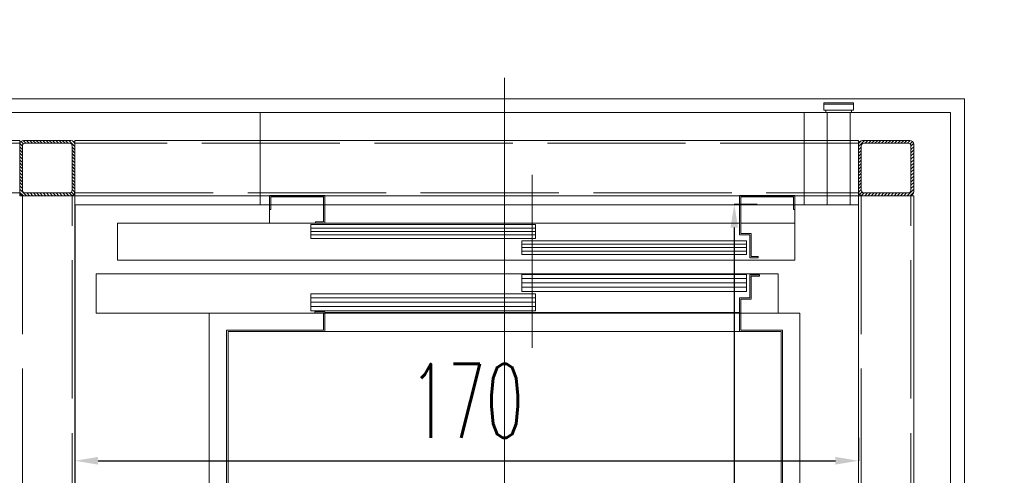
# Model space of a CAD drawing. Header units: millimetres. Extents: x 402 to 79005, y -7782 to 89952.
# Tile 183 of 256: x 26284 to 26498, y 29723 to 29822. Entities that reach past the tile are written whole.
import ezdxf

# ---------------------------------------------------------------- set-up
doc = ezdxf.new("R2010")
doc.units = ezdxf.units.MM
doc.header["$LTSCALE"] = 10
doc.linetypes.add('ACAD_ISO02W100', pattern=[15, 12, -3])
doc.linetypes.add('ACAD_ISO04W100', pattern=[30, 24, -3, 0, -3])
doc.layers.get('0').update_dxf_attribs({"lineweight": 0})
doc.layers.get('Defpoints').update_dxf_attribs({"color": 253})
for name, color, linetype, lineweight in [('0_A_DŹWIG OSOBOWY', 5, 'Continuous', 0), ('0_A_WYMIAROWANIE', 1, 'Continuous', 5), ('0_SZKLANA ELEWACJA SZYBU WINDOWEGO', 132, 'Continuous', 0), ('0_wymiarowanie', 1, 'Continuous', 0), ('A_SZYB WINDOWY', 7, 'Continuous', 0), ('AS_Belki', 145, 'Continuous', 0)]:
    doc.layers.add(name, color=color, linetype=linetype, lineweight=lineweight)
doc.styles.add('SIMPLEXD', font='simplex.shx', dxfattribs={"width": 0.6})
doc.dimstyles.new('1-100', dxfattribs={"dimtxt": 16, "dimasz": 5, "dimexe": 0, "dimexo": 0, "dimgap": 5, "dimtad": 1, "dimdec": 1, "dimtxsty": 'SIMPLEXD', "dimcen": 5, "dimclrt": 256, "dimadec": 0, "dimazin": 0, "dimtfac": 1, "dimtdec": 0, "dimtix": 1, "dimtmove": 1, "dimatfit": 3, "dimldrblk": 'LP', "dimfxl": 0, "dimarcsym": 0})

# ---------------------------------------------------------------- blocks, each defined once
blk = doc.blocks.new('zw$BBA8')
for p, q in [((630.1, 106.1), (630.1, 3306.1)), ((1387.6, 3252.1), (1322.6, 3252.1)), ((1322.6, 3252.1), (1322.6, 3249.1)), ((1387.6, 3249.1), (1322.6, 3249.1)), ((1322.6, 3249.1), (1322.6, 3236.1)), ((1322.6, 3249.1), (1387.6, 3249.1)), ((1387.6, 3249.1), (1387.6, 3252.1)), ((1387.6, 3236.1), (1387.6, 3249.1)), ((-301.9, 3231.1), (-501.9, 3231.1)), ((100.1, 3231.1), (-301.9, 3231.1)), ((100.1, 3031.1), (100.1, 3231.1)), ((1280.1, 3231.1), (100.1, 3231.1)), ((100.1, 3231.1), (100.1, 3111.1)), ((1330.1, 3231.1), (1280.1, 3231.1)), ((1280.1, 3231.1), (1280.1, 3031.1)), ((1280.1, 3111.1), (1280.1, 3231.1)), ((1322.6, 3236.1), (1387.6, 3236.1)), ((1382.6, 3236.1), (1327.6, 3236.1)), ((1327.6, 3236.1), (1327.6, 3231.1)), ((1327.6, 3231.1), (1382.6, 3231.1)), ((1380.1, 3231.1), (1330.1, 3231.1)), ((1330.1, 3031.1), (1330.1, 3231.1)), ((1398.1, 3231.1), (1380.1, 3231.1)), ((1380.1, 3231.1), (1380.1, 3031.1)), ((1382.6, 3231.1), (1382.6, 3236.1)), ((1598.1, 3231.1), (1398.1, 3231.1)), ((1598.1, 181.1), (1598.1, 3231.1)), ((100.1, 3111.1), (100.1, 3031.1)), ((1280.1, 3031.1), (1280.1, 3111.1)), ((690.1, 2721.1), (690.1, 3096.1)), ((120.1, 3051.1), (120.1, 3021.1)), ((240.1, 3051.1), (120.1, 3051.1)), ((123.1, 3021.1), (123.1, 3048.1)), ((123.1, 3048.1), (237.1, 3048.1)), ((237.1, 3048.1), (237.1, 2994.1)), ((240.1, 2991.1), (240.1, 3051.1)), ((1140.1, 3051.1), (1140.1, 2966.1)), ((1260.1, 3051.1), (1140.1, 3051.1)), ((1143.1, 2969.1), (1143.1, 3048.1)), ((1143.1, 3048.1), (1257.1, 3048.1)), ((1257.1, 3048.1), (1257.1, 3021.1)), ((1260.1, 3021.1), (1260.1, 3051.1)), ((-301.9, 3031.1), (-301.9, 2421.1)), ((-301.9, 3031.1), (100.1, 3031.1)), ((-301.9, 381.1), (-301.9, 3031.1)), ((100.1, 3031.1), (120.1, 3031.1)), ((120.1, 3021.1), (123.1, 3021.1)), ((120.1, 3021.1), (120.1, 2991.1)), ((123.1, 3031.1), (237.1, 3031.1)), ((240.1, 3031.1), (1140.1, 3031.1)), ((1143.1, 3031.1), (1257.1, 3031.1)), ((1257.1, 3021.1), (1260.1, 3021.1)), ((1260.1, 3031.1), (1280.1, 3031.1)), ((1260.1, 2991.1), (1260.1, 3021.1)), ((1280.1, 3031.1), (1330.1, 3031.1)), ((1330.1, 3031.1), (1380.1, 3031.1)), ((1380.1, 3031.1), (1398.1, 3031.1)), ((1398.1, 2106.1), (1398.1, 3031.1)), ((1398.1, 3031.1), (1398.1, 381.1)), ((1140.1, 2991.1), (-209.9, 2991.1)), ((-209.9, 2991.1), (-209.9, 2911.1)), ((120.1, 2991.1), (220.1, 2991.1)), ((237.1, 2994.1), (220.1, 2994.1)), ((220.1, 2994.1), (220.1, 2991.1)), ((220.1, 2991.1), (240.1, 2991.1)), ((240.1, 2991.1), (1140.1, 2991.1)), ((1260.1, 2991.1), (1143.1, 2991.1)), ((1143.1, 2991.1), (1260.1, 2991.1)), ((1260.1, 2911.1), (1260.1, 2991.1)), ((697.5, 2988.1), (210.1, 2988.1)), ((210.1, 2988.1), (210.1, 2958.1)), ((697.6, 2980.6), (210.1, 2980.6)), ((697.6, 2973.1), (210.1, 2973.1)), ((697.5, 2958.1), (697.5, 2988.1)), ((697.6, 2965.6), (210.1, 2965.6)), ((210.1, 2958.1), (697.5, 2958.1)), ((1155, 2953.1), (667.6, 2953.1)), ((667.6, 2953.1), (667.6, 2923.1)), ((1140.1, 2966.1), (1162.1, 2966.1)), ((1165.1, 2969.1), (1143.1, 2969.1)), ((1155, 2923.1), (1155, 2953.1)), ((1162.1, 2966.1), (1162.1, 2916.1)), ((1165.1, 2919.1), (1165.1, 2969.1)), ((1155.1, 2945.6), (667.6, 2945.6)), ((1155.1, 2938.1), (667.6, 2938.1)), ((1155.1, 2930.6), (667.6, 2930.6)), ((-209.9, 2911.1), (1260.1, 2911.1)), ((667.6, 2923.1), (1155, 2923.1)), ((1162.1, 2916.1), (1180.1, 2916.1)), ((1180.1, 2919.1), (1165.1, 2919.1)), ((1180.1, 2916.1), (1180.1, 2919.1)), ((1223.6, 2881.1), (-255.9, 2881.1)), ((-255.9, 2881.1), (-255.9, 2796.1)), ((1155, 2880.1), (667.6, 2880.1)), ((667.6, 2880.1), (667.6, 2843.1)), ((1155.1, 2870.9), (667.6, 2870.9)), ((1155, 2843.1), (1155, 2880.1)), ((1183.6, 2879.1), (1162.1, 2879.1)), ((1162.1, 2879.1), (1162.1, 2829.1)), ((1165.1, 2876.1), (1183.6, 2876.1)), ((1165.1, 2826.1), (1165.1, 2876.1)), ((1183.6, 2876.1), (1183.6, 2879.1)), ((1223.6, 2796.1), (1223.6, 2881.1)), ((1155.1, 2861.6), (667.6, 2861.6)), ((1155.1, 2852.4), (667.6, 2852.4)), ((667.6, 2843.1), (1155, 2843.1)), ((697.5, 2838.1), (210.1, 2838.1)), ((210.1, 2838.1), (210.1, 2801.1)), ((697.6, 2828.9), (210.1, 2828.9)), ((697.5, 2801.1), (697.5, 2838.1)), ((1162.1, 2829.1), (1140.1, 2829.1)), ((1140.1, 2829.1), (1140.1, 2756.1)), ((1143.1, 2826.1), (1165.1, 2826.1)), ((1143.1, 2759.1), (1143.1, 2826.1)), ((697.6, 2819.6), (210.1, 2819.6)), ((697.6, 2810.4), (210.1, 2810.4)), ((210.1, 2801.1), (697.5, 2801.1)), ((240.1, 2799.1), (218.6, 2799.1)), ((218.6, 2799.1), (218.6, 2796.1)), ((240.1, 2756.1), (240.1, 2799.1)), ((-255.9, 2796.1), (218.6, 2796.1)), ((-10.9, 2796.1), (-10.9, 616.1)), ((1271.1, 2796.1), (-10.9, 2796.1)), ((-10.9, 2796.1), (-10.9, 616.1)), ((1271.1, 2796.1), (-10.9, 2796.1)), ((-10.9, 2796.1), (-10.9, 616.1)), ((1271.1, 2796.1), (-10.9, 2796.1)), ((-10.9, 2796.1), (-10.9, 616.1)), ((1271.1, 2796.1), (-10.9, 2796.1)), ((218.6, 2796.1), (237.1, 2796.1)), ((237.1, 2796.1), (237.1, 2759.1)), ((1140.1, 2797.6), (240.1, 2797.6)), ((1143.1, 2796.1), (1223.6, 2796.1)), ((1271.1, 616.1), (1271.1, 2796.1)), ((1271.1, 616.1), (1271.1, 2796.1)), ((1271.1, 616.1), (1271.1, 2796.1)), ((1271.1, 616.1), (1271.1, 2796.1)), ((27.1, 2759.1), (27.1, 1836.1)), ((237.1, 2759.1), (27.1, 2759.1)), ((30.1, 1916.1), (30.1, 2756.1)), ((30.1, 2756.1), (240.1, 2756.1)), ((30.1, 2756.1), (30.1, 1916.1)), ((1230.1, 2756.1), (30.1, 2756.1)), ((1140.1, 2756.1), (1230.1, 2756.1)), ((1233.1, 2759.1), (1143.1, 2759.1)), ((1230.1, 2756.1), (1230.1, 2106.1)), ((1230.1, 1916.1), (1230.1, 2756.1)), ((1233.1, 2106.1), (1233.1, 2759.1))]:
    blk.add_line(p, q)
blk = doc.blocks.new('*D4016')
at = {"layer": '0_wymiarowanie', "color": 0, "lineweight": -2}
for p, q in [((26295.95, 29731.51), (26295.95, 29726.51)), ((26465.95, 29731.51), (26465.95, 29726.51)), ((26300.95, 29726.51), (26460.95, 29726.51))]:
    blk.add_line(p, q, dxfattribs=at)
at = {"layer": '0_wymiarowanie', "color": 0, "lineweight": 9}
for points in [[(26300.95, 29727.35), (26300.95, 29725.68), (26295.95, 29726.51)], [(26460.95, 29725.68), (26460.95, 29727.35), (26465.95, 29726.51)]]:
    blk.add_solid(points, dxfattribs=at)
at = {"layer": 'Defpoints', "color": 0, "lineweight": 9}
for p in [(26295.95, 29754.55), (26465.95, 29754.55), (26465.95, 29726.51)]:
    blk.add_point(p, dxfattribs=at)
at = {"layer": '0_wymiarowanie', "insert": (26380.95, 29739.51), "char_height": 16, "attachment_point": 5, "style": 'SIMPLEXD'}
blk.add_mtext('170', dxfattribs=at)
blk = doc.blocks.new('LP')
for p, q in [((0, 1), (0, 0)), ((0, 0), (-1, 0)), ((0, -1), (0, 0)), ((0, 0), (1, 0))]:
    blk.add_line(p, q)
at = {"const_width": 0.2}
blk.add_lwpolyline([(0.707, 0.707), (-0.707, -0.707)], dxfattribs=at)
blk = doc.blocks.new('*D4017')
at = {"layer": '0_wymiarowanie', "color": 0, "lineweight": -2}
for p, q in [((26444.01, 29782.08), (26439.01, 29782.08)), ((26439.01, 29777.08), (26439.01, 29522.08)), ((26444.01, 29517.08), (26439.01, 29517.08))]:
    blk.add_line(p, q, dxfattribs=at)
at = {"layer": '0_wymiarowanie', "color": 0, "lineweight": 9}
for points in [[(26439.85, 29777.08), (26438.18, 29777.08), (26439.01, 29782.08)], [(26438.18, 29522.08), (26439.85, 29522.08), (26439.01, 29517.08)]]:
    blk.add_solid(points, dxfattribs=at)
at = {"layer": 'Defpoints', "color": 0, "lineweight": 9}
for p in [(26453.11, 29782.08), (26439.01, 29517.08), (26447.08, 29517.08)]:
    blk.add_point(p, dxfattribs=at)
at = {"layer": '0_wymiarowanie', "insert": (26426.01, 29649.58), "char_height": 16, "attachment_point": 5, "rotation": 90, "style": 'SIMPLEXD'}
blk.add_mtext('265', dxfattribs=at)
blk = doc.blocks.new('*D4110')
at = {"layer": '0_A_WYMIAROWANIE', "color": 0, "lineweight": -2}
for p, q in [((26208.95, 29835.32), (26208.95, 29840.32)), ((26483.95, 29840.32), (26213.95, 29840.32)), ((26488.95, 29835.32), (26488.95, 29840.32))]:
    blk.add_line(p, q, dxfattribs=at)
at = {"layer": '0_A_WYMIAROWANIE', "color": 0, "lineweight": 9}
for points in [[(26213.95, 29841.16), (26213.95, 29839.49), (26208.95, 29840.32)], [(26483.95, 29839.49), (26483.95, 29841.16), (26488.95, 29840.32)]]:
    blk.add_solid(points, dxfattribs=at)
at = {"layer": 'Defpoints', "color": 0, "lineweight": 9}
for p in [(26208.95, 29840.32), (26208.95, 29795.15), (26488.95, 29795.15)]:
    blk.add_point(p, dxfattribs=at)
at = {"layer": '0_A_WYMIAROWANIE', "insert": (26348.95, 29853.32), "char_height": 16, "attachment_point": 5, "style": 'SIMPLEXD'}
blk.add_mtext('280', dxfattribs=at)
blk = doc.blocks.new('*D4111')
at = {"layer": '0_A_WYMIAROWANIE', "color": 0, "lineweight": -2}
for p, q in [((26517.71, 29805.04), (26522.71, 29805.04)), ((26522.71, 29800.04), (26522.71, 29482.5)), ((26517.71, 29477.5), (26522.71, 29477.5))]:
    blk.add_line(p, q, dxfattribs=at)
at = {"layer": '0_A_WYMIAROWANIE', "color": 0, "lineweight": 9}
for points in [[(26523.54, 29800.04), (26521.88, 29800.04), (26522.71, 29805.04)], [(26521.88, 29482.5), (26523.54, 29482.5), (26522.71, 29477.5)]]:
    blk.add_solid(points, dxfattribs=at)
at = {"layer": 'Defpoints', "color": 0, "lineweight": 9}
for p in [(26488.95, 29805.04), (26488.95, 29477.5), (26522.71, 29477.5)]:
    blk.add_point(p, dxfattribs=at)
at = {"layer": '0_A_WYMIAROWANIE', "insert": (26508.19, 29641.27), "char_height": 16, "attachment_point": 5, "rotation": 90, "style": 'SIMPLEXD'}
blk.add_mtext('327,5', dxfattribs=at)

msp = doc.modelspace()

# ---------------------------------------------------------------- hatches: boundary and pattern name
at = {"layer": 'AS_Belki'}
h = msp.add_hatch(dxfattribs=at)
h.set_pattern_fill('HYPECUTREGION', color=10, scale=0.5, angle=270, style=0, pattern_type=2)
h.set_pattern_definition([(315, (26323.57455, 29573.99867), (0.3535534, 0.3535534), [])])
h.paths.add_polyline_path([(26295.95, 29784.9), (26295.95, 29795.1, 0.414214), (26295.05, 29796), (26284.85, 29796, 0.414214), (26283.95, 29795.1), (26283.95, 29784.9, 0.414214), (26284.85, 29784), (26295.05, 29784, 0.414214)], flags=0)
h.paths.add_polyline_path([(26295.35, 29794.8), (26295.35, 29785.2, -0.414214), (26294.75, 29784.6), (26285.15, 29784.6, -0.414214), (26284.55, 29785.2), (26284.55, 29794.8, -0.414214), (26285.15, 29795.4), (26294.75, 29795.4, -0.414214)], flags=0)
h = msp.add_hatch(dxfattribs=at)
h.set_pattern_fill('HYPECUTREGION', color=10, scale=0.5, angle=270, style=0, pattern_type=2)
h.set_pattern_definition([(225, (26438.3318, 29573.99867), (-0.3535534, 0.3535534), [])])
h.paths.add_polyline_path([(26465.95, 29784.9), (26465.95, 29795.1, -0.414214), (26466.85, 29796), (26477.05, 29796, -0.414214), (26477.95, 29795.1), (26477.95, 29784.9, -0.414214), (26477.05, 29784), (26466.85, 29784, -0.414214)], flags=0)
h.paths.add_polyline_path([(26466.55, 29794.8), (26466.55, 29785.2, 0.414214), (26467.15, 29784.6), (26476.75, 29784.6, 0.414214), (26477.35, 29785.2), (26477.35, 29794.8, 0.414214), (26476.75, 29795.4), (26467.15, 29795.4, 0.414214)], flags=0)

# ---------------------------------------------------------------- linework, layer by layer
at = {"layer": '0_A_DŹWIG OSOBOWY', "lineweight": 0}
msp.add_lwpolyline([(26295.95, 29517), (26465.95, 29517), (26465.95, 29782), (26295.95, 29782)], close=True, dxfattribs=at)
at = {"layer": '0_SZKLANA ELEWACJA SZYBU WINDOWEGO'}
for points in [[(26208.95, 29805.04), (26488.95, 29805.04), (26488.95, 29494.04), (26208.95, 29494.04)], [(26211.95, 29802.04), (26485.95, 29802.04), (26485.95, 29497.04), (26211.95, 29497.04)]]:
    msp.add_lwpolyline(points, close=True, dxfattribs=at)
at = {"layer": 'AS_Belki', "linetype": 'Continuous', "ltscale": 0.25}
for p, q in [((26283.95, 29796), (26227.95, 29796)), ((26295.05, 29796), (26284.85, 29796)), ((26285.15, 29795.4), (26294.75, 29795.4)), ((26295.95, 29795.1), (26295.95, 29796)), ((26465.95, 29796), (26295.95, 29796)), ((26465.95, 29795.1), (26465.95, 29796)), ((26466.85, 29796), (26477.05, 29796)), ((26476.75, 29795.4), (26467.15, 29795.4)), ((26283.95, 29795.1), (26283.95, 29784.9)), ((26284.55, 29785.2), (26284.55, 29794.8)), ((26295.35, 29794.8), (26295.35, 29785.2)), ((26295.95, 29795.1), (26295.95, 29784.9)), ((26465.95, 29795.1), (26465.95, 29784.9)), ((26466.55, 29794.8), (26466.55, 29785.2)), ((26477.35, 29785.2), (26477.35, 29794.8)), ((26477.95, 29795.1), (26477.95, 29784.9)), ((26294.75, 29784.6), (26285.15, 29784.6)), ((26295.95, 29784), (26295.95, 29784.9)), ((26465.95, 29784), (26465.95, 29784.9)), ((26467.15, 29784.6), (26476.75, 29784.6)), ((26283.95, 29784), (26284.85, 29784)), ((26284.85, 29784), (26295.05, 29784)), ((26295.05, 29784), (26295.95, 29784)), ((26295.95, 29515), (26295.95, 29784)), ((26295.95, 29784), (26465.95, 29784)), ((26465.95, 29784), (26465.95, 29515)), ((26465.95, 29784), (26466.85, 29784)), ((26477.05, 29784), (26466.85, 29784)), ((26477.05, 29784), (26477.95, 29784)), ((26477.95, 29515), (26477.95, 29784))]:
    msp.add_line(p, q, dxfattribs=at)
at = {"layer": 'AS_Belki', "color": 84, "linetype": 'ACAD_ISO02W100', "ltscale": 0.25}
for p, q in [((26283.95, 29795.4), (26227.95, 29795.4)), ((26465.95, 29795.4), (26295.95, 29795.4)), ((26227.95, 29784.6), (26283.95, 29784.6)), ((26295.95, 29784.6), (26465.95, 29784.6)), ((26284.55, 29784), (26284.55, 29515)), ((26295.35, 29515), (26295.35, 29784)), ((26466.55, 29784), (26466.55, 29515)), ((26477.35, 29515), (26477.35, 29784))]:
    msp.add_line(p, q, dxfattribs=at)
at = {"layer": 'AS_Belki', "color": 10, "linetype": 'ACAD_ISO04W100', "ltscale": 0.25}
for p, q in [((26283.95, 29784), (26283.95, 29784)), ((26477.95, 29784), (26477.95, 29784))]:
    msp.add_line(p, q, dxfattribs=at)
at = {"layer": 'AS_Belki', "linetype": 'Continuous', "ltscale": 0.25}
msp.add_lwpolyline([(26283.95, 29796), (26283.95, 29784)], dxfattribs=at)
for centre, start, end in [((26284.85, 29795.1), 90, 180), ((26295.05, 29795.1), 0, 90), ((26466.85, 29795.1), 90, 180), ((26477.05, 29795.1), 0, 90), ((26284.85, 29784.9), 180, 270), ((26295.05, 29784.9), 270, 0), ((26466.85, 29784.9), 180, 270), ((26477.05, 29784.9), 270, 0)]:
    msp.add_arc(centre, 0.9, start, end, dxfattribs=at)
at = {"layer": 'AS_Belki', "linetype": 'Continuous', "ltscale": 0.25, "extrusion": (-1.5136e-13, 6.27875e-14, -1)}
msp.add_arc((-26285.15, 29794.8, 0), 0.6, 0, 90, dxfattribs=at)
at = {"layer": 'AS_Belki', "linetype": 'Continuous', "ltscale": 0.25, "extrusion": (1.76696e-13, 3.78956e-14, -1)}
msp.add_arc((-26294.75, 29794.8, 0), 0.6, 90, 180, dxfattribs=at)
at = {"layer": 'AS_Belki', "linetype": 'Continuous', "ltscale": 0.25, "extrusion": (-1.76696e-13, 3.78956e-14, -1)}
msp.add_arc((-26467.15, 29794.8, 0), 0.6, 0, 90, dxfattribs=at)
at = {"layer": 'AS_Belki', "linetype": 'Continuous', "ltscale": 0.25, "extrusion": (1.5136e-13, 6.27875e-14, -1)}
msp.add_arc((-26476.75, 29794.8, 0), 0.6, 90, 180, dxfattribs=at)
at = {"layer": 'AS_Belki', "linetype": 'Continuous', "ltscale": 0.25, "extrusion": (-1.5136e-13, -6.27875e-14, -1)}
msp.add_arc((-26285.15, 29785.2, 0), 0.6, 270, 0, dxfattribs=at)
at = {"layer": 'AS_Belki', "linetype": 'Continuous', "ltscale": 0.25, "extrusion": (6.30096e-14, -1.51582e-13, -1)}
msp.add_arc((-26294.75, 29785.2, 0), 0.6, 180, 270, dxfattribs=at)
at = {"layer": 'AS_Belki', "linetype": 'Continuous', "ltscale": 0.25, "extrusion": (-6.30096e-14, -1.51582e-13, -1)}
msp.add_arc((-26467.15, 29785.2, 0), 0.6, 270, 0, dxfattribs=at)
at = {"layer": 'AS_Belki', "linetype": 'Continuous', "ltscale": 0.25, "extrusion": (1.5136e-13, -6.27875e-14, -1)}
msp.add_arc((-26476.75, 29785.2, 0), 0.6, 180, 270, dxfattribs=at)

# ---------------------------------------------------------------- block references
at = {"layer": 'A_SZYB WINDOWY', "xscale": 0.09999999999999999, "yscale": 0.09999999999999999, "zscale": 0.09999999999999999}
msp.add_blockref('zw$BBA8', (26326.15, 29478.93), dxfattribs=at)

# ---------------------------------------------------------------- dimensions: what is measured, and where the dimension line sits
at = {"layer": '0_A_WYMIAROWANIE', "color": 1}
dim = msp.add_linear_dim(base=(26208.95, 29840.32), p1=(26488.95, 29795.15), p2=(26208.95, 29795.15), dimstyle='1-100', dxfattribs=at)
dim.commit()
dim.dimension.update_dxf_attribs({"geometry": '*D4110', "text_midpoint": (26348.95, 29853.32)})
dim = msp.add_linear_dim(base=(26522.71, 29477.5), p1=(26488.95, 29805.04), p2=(26488.95, 29477.5), angle=90, dimstyle='1-100', dxfattribs=at)
dim.commit()
dim.dimension.update_dxf_attribs({"geometry": '*D4111', "text_midpoint": (26508.19, 29641.27)})
at = {"layer": '0_wymiarowanie'}
dim = msp.add_linear_dim(base=(26439.01, 29517.08), p1=(26453.11, 29782.08), p2=(26447.08, 29517.08), angle=90, dimstyle='1-100', dxfattribs=at)
dim.commit()
dim.dimension.update_dxf_attribs({"geometry": '*D4017', "text_midpoint": (26426.01, 29649.58)})
dim = msp.add_linear_dim(base=(26465.95, 29726.51), p1=(26295.95, 29754.55), p2=(26465.95, 29754.55), dimstyle='1-100', dxfattribs=at)
dim.commit()
dim.dimension.update_dxf_attribs({"geometry": '*D4016', "text_midpoint": (26380.95, 29739.51)})

doc.saveas('drawing.dxf')
